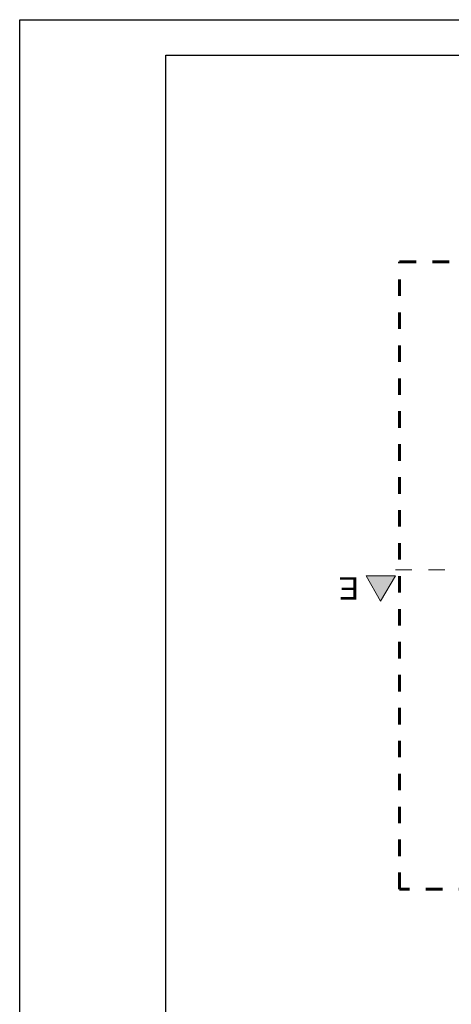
# Model space of a CAD drawing. Extents: x -497945 to -454853, y -17656 to 94650.
# Tile 2 of 62: x -496495 to -489111, y -4823 to 12044. Entities that reach past the tile are written whole.
import ezdxf

# ---------------------------------------------------------------- set-up
doc = ezdxf.new("R2010")
doc.units = 0
doc.header["$MEASUREMENT"] = 0
doc.linetypes.add('Dashed', pattern=[564.444447, 282.222223, -282.222223])
doc.layers.get('0').update_dxf_attribs({"color": 252})
doc.layers.add('_TABELA', color=7, linetype='Continuous')
for name, color, linetype, lineweight in [('INWENT OPISY_Nr_Pióra__21', 252, 'Continuous', 9), ('INWENT OPISY_Nr_Pióra__41', 252, 'Continuous', 15), ('INWENT.ŚCIANY_Nr_Pióra__20', 252, 'Continuous', 60)]:
    doc.layers.add(name, color=color, linetype=linetype, lineweight=lineweight)
doc.styles.add('GENERATED_STYLE_5', font='txt')

# ---------------------------------------------------------------- blocks, each defined once
blk = doc.blocks.new('A$C685E8C20')
at = {"layer": 'INWENT OPISY_Nr_Pióra__21', "linetype": 'Continuous'}
blk.add_hatch(color=252, dxfattribs=at).paths.add_polyline_path([(-2600, 2684), (-2844, 3120), (-2344, 3120)], flags=0)
at = {"layer": 'INWENT OPISY_Nr_Pióra__41', "color": 252, "linetype": 'Dashed'}
blk.add_line((-1500, 3220), (-2600, 3220), dxfattribs=at)
at = {"layer": 'INWENT OPISY_Nr_Pióra__41', "color": 252, "linetype": 'Continuous'}
for p, q in [((-2844, 3120), (-2344, 3120)), ((-2844, 3120), (-2600, 2684)), ((-2600, 2684), (-2344, 3120))]:
    blk.add_line(p, q, dxfattribs=at)
at = {"layer": 'INWENT.ŚCIANY_Nr_Pióra__20', "color": 252, "linetype": 'Dashed'}
for p, q in [((-2275, 8497), (1810, 8497)), ((-2275, -2247), (-2275, 8497)), ((6360, -2247), (-2275, -2247))]:
    blk.add_line(p, q, dxfattribs=at)
at = {"layer": 'INWENT OPISY_Nr_Pióra__21', "color": 252, "linetype": 'Continuous', "insert": (-3144, 2713), "char_height": 380, "attachment_point": 2, "rotation": 180, "style": 'GENERATED_STYLE_5'}
blk.add_mtext('{E}', dxfattribs=at)

msp = doc.modelspace()

# ---------------------------------------------------------------- block references
msp.add_blockref('A$C685E8C20', (-487721, -602))

# ---------------------------------------------------------------- next in the draw order: linework, layer by layer
at = {"layer": '_TABELA', "color": 7}
for points in [[(-475495, 12044), (-475495, -17656), (-496495, -17656), (-496495, 12044)], [(-493995, -17156), (-493995, 11434), (-475995, 11434), (-475995, -17156)]]:
    msp.add_lwpolyline(points, close=True, dxfattribs=at)

doc.saveas('drawing.dxf')
